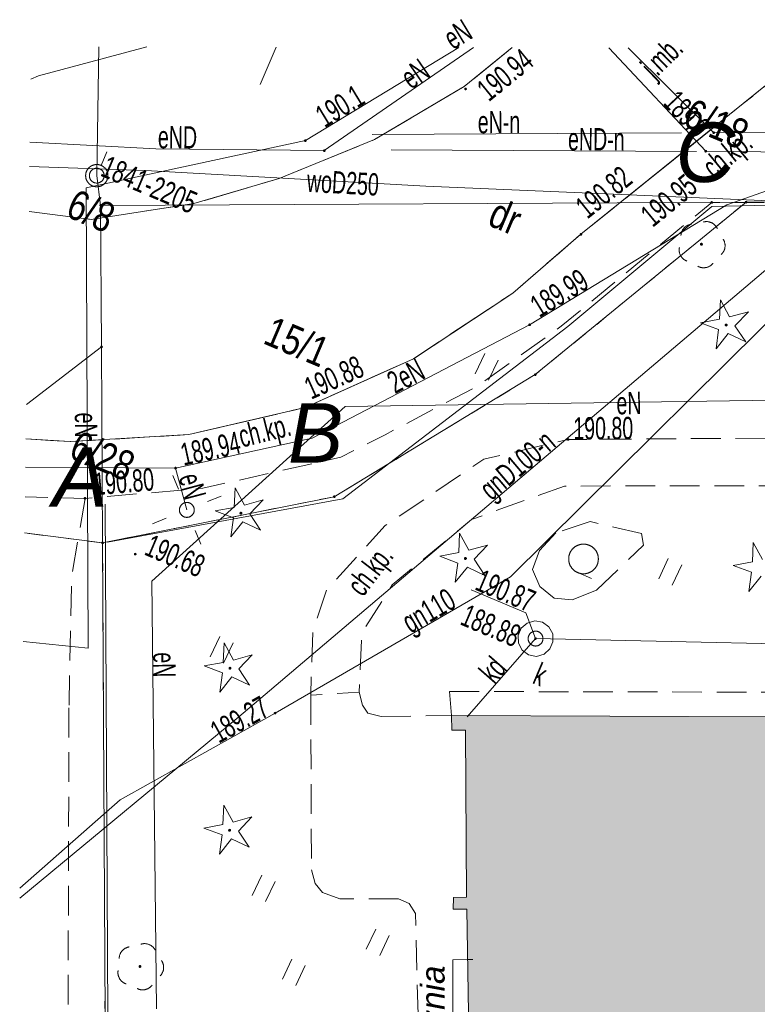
# Model space of a CAD drawing. Header units: centimetres. Extents: x -25572 to 23555, y -2435 to 15405.
# Tile 7 of 134: x -11583 to -9098, y 3947 to 7263. Entities that reach past the tile are written whole.
import ezdxf
from ezdxf.xclip import XClip

# ---------------------------------------------------------------- set-up
doc = ezdxf.new("R2010")
doc.units = ezdxf.units.CM
doc.header["$MEASUREMENT"] = 0
doc.header["$XCLIPFRAME"] = 0
for name, pattern in [('1.5_0.5', [200, 150, -50]), ('egug-500', [100, 50, -50]), ('mz1.0_0.5', [150, 100, -50])]:
    doc.linetypes.add(name, pattern=pattern)
for name, color, linetype, lineweight in [('1_500_mapa_zasadnicza_1530_2025_1_131-Punkt osnowy pomiarowej-Atr103_Nr_pióra__7', 7, 'Continuous', 18), ('1_500_mapa_zasadnicza_1530_2025_1_131-Punkt osnowy pomiarowej_Nr_pióra__7', 7, 'Continuous', 18), ('1_500_mapa_zasadnicza_1530_2025_1_202-punkt graniczny_Nr_pióra__7', 7, 'Continuous', 18), ('1_500_mapa_zasadnicza_1530_2025_1_210-oznaczenie konturu użytku gruntowego_Nr_pióra__3', 3, 'Continuous', 18), ('1_500_mapa_zasadnicza_1530_2025_1_211-numer działki ewidencyjnej_Nr_pióra__7', 7, 'Continuous', 18), ('1_500_mapa_zasadnicza_1530_2025_1_218-kontur użytku gruntowego_Nr_pióra__3', 3, 'Continuous', 18), ('1_500_mapa_zasadnicza_1530_2025_1_219-działka ewidencyjna_Nr_pióra__7', 7, 'Continuous', 18), ('1_500_mapa_zasadnicza_1530_2025_1_312-budynek ewidencyjny_Nr_pióra__7', 7, 'Continuous', 18), ('1_500_mapa_zasadnicza_1530_2025_1_940-Trawnik symb. poj._Nr_pióra__7', 7, 'Continuous', 18), ('1_500_mapa_zasadnicza_1530_2025_1_940-Trawnik symb._Nr_pióra__7', 7, 'Continuous', 18), ('1_500_mapa_zasadnicza_1530_2025_1_941-Zakrzewienie symb. poj._Nr_pióra__7', 7, 'Continuous', 18), ('1_500_mapa_zasadnicza_1530_2025_1_chodnik (powierzchnia)-Atr17_Nr_pióra__7', 7, 'Continuous', 18), ('1_500_mapa_zasadnicza_1530_2025_1_chodnik (powierzchnia)_Nr_pióra__7', 7, 'Continuous', 18), ('1_500_mapa_zasadnicza_1530_2025_1_drzewo iglaste (punkt)_Nr_pióra__94', 94, 'Continuous', 18), ('1_500_mapa_zasadnicza_1530_2025_1_drzewo liściaste (punkt)_Nr_pióra__94', 94, 'Continuous', 18), ('1_500_mapa_zasadnicza_1530_2025_1_jezdnia (powierzchnia)-Atr17_Nr_pióra__7', 7, 'Continuous', 18), ('1_500_mapa_zasadnicza_1530_2025_1_jezdnia (powierzchnia)_Nr_pióra__7', 7, 'Continuous', 18), ('1_500_mapa_zasadnicza_1530_2025_1_komora podziemna - przewód kanalizacyjny (powierzchnia)_Nr_pióra__34', 34, 'Continuous', 18), ('1_500_mapa_zasadnicza_1530_2025_1_krawężnik (linia)_Nr_pióra__7', 7, 'Continuous', 18), ('1_500_mapa_zasadnicza_1530_2025_1_latarnia (punkt)_Nr_pióra__7', 7, 'Continuous', 18), ('1_500_mapa_zasadnicza_1530_2025_1_ogrodzenie trwałe (linia)_Nr_pióra__7', 7, 'Continuous', 18), ('1_500_mapa_zasadnicza_1530_2025_1_przewód elektroenergetyczny (linia)-Atr1_Nr_pióra__1', 1, 'Continuous', 18), ('1_500_mapa_zasadnicza_1530_2025_1_przewód elektroenergetyczny (linia)_Nr_pióra__1', 1, 'Continuous', 18), ('1_500_mapa_zasadnicza_1530_2025_1_przewód gazowy (linia)-Atr1_Nr_pióra__7', 7, 'Continuous', 18), ('1_500_mapa_zasadnicza_1530_2025_1_przewód gazowy (linia)_Nr_pióra__40', 40, 'Continuous', 18), ('1_500_mapa_zasadnicza_1530_2025_1_przewód kanalizacyjny (linia)-Atr1_Nr_pióra__34', 34, 'Continuous', 18), ('1_500_mapa_zasadnicza_1530_2025_1_przewód kanalizacyjny (linia)_Nr_pióra__34', 34, 'Continuous', 18), ('1_500_mapa_zasadnicza_1530_2025_1_przewód wodociągowy (linia)-Atr1_Nr_pióra__5', 5, 'Continuous', 18), ('1_500_mapa_zasadnicza_1530_2025_1_przewód wodociągowy (linia)_Nr_pióra__5', 5, 'Continuous', 18), ('1_500_mapa_zasadnicza_1530_2025_1_punkt o określonej wysokości (sieć elektroenergetyczna)-Atr2_Nr_pióra__1', 1, 'Continuous', 18), ('1_500_mapa_zasadnicza_1530_2025_1_punkt o określonej wysokości (sieć elektroenergetyczna)_Nr_pióra__1', 1, 'Continuous', 18), ('1_500_mapa_zasadnicza_1530_2025_1_punkt o określonej wysokości (sieć gazowa)-Atr2_Nr_pióra__40', 40, 'Continuous', 18), ('1_500_mapa_zasadnicza_1530_2025_1_punkt o określonej wysokości (sieć gazowa)_Nr_pióra__40', 40, 'Continuous', 18), ('1_500_mapa_zasadnicza_1530_2025_1_punkt o określonej wysokości (sieć kanalizacyjna)-Atr2_Nr_pióra__34', 34, 'Continuous', 18), ('1_500_mapa_zasadnicza_1530_2025_1_punkt o określonej wysokości (sieć kanalizacyjna)-Atr2_Nr_pióra__7', 7, 'Continuous', 18), ('1_500_mapa_zasadnicza_1530_2025_1_punkt o określonej wysokości (sieć kanalizacyjna)-Atr3_Nr_pióra__34', 34, 'Continuous', 18), ('1_500_mapa_zasadnicza_1530_2025_1_punkt o określonej wysokości (sieć kanalizacyjna)_Nr_pióra__34', 34, 'Continuous', 18), ('1_500_mapa_zasadnicza_1530_2025_1_punkt wysokościowy sztuczny-Atr2_Nr_pióra__7', 7, 'Continuous', 18), ('1_500_mapa_zasadnicza_1530_2025_1_rura ochronna - przewód elektroenergetyczny (linia)_Nr_pióra__1', 1, 'Continuous', 18), ('1_500_mapa_zasadnicza_1530_2025_1_Wstawianie ramki sekcyjnej z opisem_Nr_pióra__7', 7, 'Continuous', 18), ('1_500_mapa_zasadnicza_1530_2025_1_właz okrągły - siec kanalizacyjna (punkt)-Atr17_Nr_pióra__7', 7, 'Continuous', 18), ('1_500_mapa_zasadnicza_1530_2025_1_właz okrągły - siec kanalizacyjna (punkt)_Nr_pióra__7', 7, 'Continuous', 18), ('Nowe_199-Z Wymiary i opisy_Nr_pióra__20', 1, 'Continuous', 13), ('Nowe_199-Z Wymiary i opisy_Nr_pióra__21', 7, 'Continuous', 25), ('Nowe_220-A Ściany_Nr_pióra__41', 7, 'Continuous', 15), ('Nowe_220-A Ściany_Nr_pióra__60', 230, 'Continuous', 13)]:
    doc.layers.add(name, color=color, linetype=linetype, lineweight=lineweight)
for name, color, linetype in [('1_500_mapa_zasadnicza_1530_2025_1_203-punkt graniczny', 7, 'Continuous'), ('1_500_mapa_zasadnicza_1530_2025_1_punkt wysokościowy sztuczny', 7, 'Continuous'), ('820-G Rysunki Obrazki', 7, 'Continuous')]:
    doc.layers.add(name, color=color, linetype=linetype)
doc.layers.add('Nowe_220-A Ściany_Nr_pióra__102', color=7, linetype='Continuous', lineweight=5, true_color=0xcccccc)
doc.styles.add('STYL_AUTOMATYCZNY_1', font='arial.ttf', dxfattribs={"width": 0.63})
doc.styles.add('STYL_AUTOMATYCZNY_2', font='arial.ttf', dxfattribs={"width": 0.79})
doc.styles.add('STYL_AUTOMATYCZNY_3', font='arial.ttf', dxfattribs={"width": 0.667})
doc.styles.add('STYL_AUTOMATYCZNY_5', font='arial.ttf')
doc.linetypes.add('902-500', pattern='A,0,[2,Lwowska architektura1.Shx,S=5.952381,R=0,X=0,Y=9.71445e-17],-750,0', length=750)
doc.linetypes.add('LINIA TERENU', pattern='A,0,[3,Lwowska architektura1.Shx,S=0.396825,R=0,X=0,Y=0],-50,0', length=50)

# ---------------------------------------------------------------- blocks, each defined once
blk = doc.blocks.new('Rysunek_1_1', base_point=(-995247015.5, -194970081.6))
at = {"layer": '1_500_mapa_zasadnicza_1530_2025_1_203-punkt graniczny', "linetype": 'Continuous', "lineweight": 0, "true_color": 0x000000}
for points in [[(-11306.5, 6636, 1), (-11314.8, 6639.5, 1)], [(-9131.7, 6646.6, 1), (-9140, 6650.1, 1)], [(-11303.6, 6159, 1), (-11311.9, 6162.5, 1)], [(-9841.9, 6065.8, 1), (-9850.2, 6069.3, 1)], [(-10519.2, 5654.6, 1), (-10527.5, 5658.2, 1)], [(-11299.9, 5499.1, 1), (-11308.2, 5502.7, 1)]]:
    blk.add_hatch(color=18, dxfattribs=at).paths.add_polyline_path(points)
at = {"layer": '1_500_mapa_zasadnicza_1530_2025_1_drzewo iglaste (punkt)_Nr_pióra__94', "linetype": 'Continuous', "lineweight": 18}
for points in [[(-9198.1, 6232.7, 1), (-9207.4, 6236.6, 1)], [(-10833.4, 5598.9, 1), (-10842.6, 5602.8, 1)], [(-10076.9, 5446.4, 1), (-10086.1, 5450.3, 1)], [(-10870.2, 5076.8, 1), (-10879.4, 5080.7, 1)], [(-10871.5, 4531, 1), (-10880.7, 4534.9, 1)]]:
    blk.add_hatch(color=94, dxfattribs=at).paths.add_polyline_path(points)
at = {"layer": '1_500_mapa_zasadnicza_1530_2025_1_drzewo liściaste (punkt)_Nr_pióra__94', "linetype": 'Continuous', "lineweight": 18}
for points in [[(-9281.6, 6504.6, 1), (-9290.6, 6508.9, 1)], [(-11173.5, 4072.5, 1), (-11182.7, 4076.4, 1)]]:
    blk.add_hatch(color=94, dxfattribs=at).paths.add_polyline_path(points)
at = {"layer": '1_500_mapa_zasadnicza_1530_2025_1_punkt o określonej wysokości (sieć elektroenergetyczna)_Nr_pióra__1', "linetype": 'Continuous', "lineweight": 18}
for points in [[(-9240.9, 6880.8, 1), (-9249.2, 6884.4, 1)], [(-10616.7, 6853.9, 1), (-10625, 6857.4, 1)], [(-10552.7, 6820.3, 1), (-10561, 6823.8, 1)], [(-9267.5, 6818.2, 1), (-9275.8, 6821.8, 1)], [(-9860.9, 6233.5, 1), (-9869.2, 6237.1, 1)], [(-11054, 5751.1, 1), (-11062.3, 5754.6, 1)], [(-11054, 5751.1, 1), (-11062.3, 5754.6, 1)]]:
    blk.add_hatch(color=1, dxfattribs=at).paths.add_polyline_path(points)
at = {"layer": '1_500_mapa_zasadnicza_1530_2025_1_punkt o określonej wysokości (sieć gazowa)_Nr_pióra__40', "linetype": 'Continuous', "lineweight": 18}
blk.add_hatch(color=40, dxfattribs=at).paths.add_polyline_path([(-10718.7, 4925.7, 1), (-10727, 4929.2, 1)])
at = {"layer": '1_500_mapa_zasadnicza_1530_2025_1_punkt o określonej wysokości (sieć kanalizacyjna)_Nr_pióra__34', "linetype": 'Continuous', "lineweight": 18}
blk.add_hatch(color=34, dxfattribs=at).paths.add_polyline_path([(-9841, 5176.9, 1), (-9849.2, 5180.4, 1)])
at = {"layer": '1_500_mapa_zasadnicza_1530_2025_1_punkt wysokościowy sztuczny', "linetype": 'Continuous', "lineweight": 0, "true_color": 0x000000}
for points in [[(-10076.9, 7027.9, 1), (-10085.2, 7031.4, 1)], [(-9247.3, 6645.6, 1), (-9255.6, 6649.2, 1)], [(-9688.2, 6538.3, 1), (-9696.5, 6541.8, 1)], [(-10617.8, 5955, 1), (-10626.1, 5958.5, 1)], [(-9731.5, 5847.3, 1), (-9739.7, 5850.8, 1)], [(-11359.1, 5649.1, 1), (-11367.3, 5652.7, 1)], [(-11190, 5461.2, 1), (-11198.3, 5464.7, 1)]]:
    blk.add_hatch(color=18, dxfattribs=at).paths.add_polyline_path(points)
at = {"layer": '1_500_mapa_zasadnicza_1530_2025_1_131-Punkt osnowy pomiarowej_Nr_pióra__7', "color": 7, "linetype": 'Continuous', "lineweight": 18}
blk.add_line((-11309, 6772.3), (-11289.5, 6818.3), dxfattribs=at)
blk.add_circle((-11323.7, 6737.7), 37.5, dxfattribs=at)
at = {"layer": '1_500_mapa_zasadnicza_1530_2025_1_202-punkt graniczny_Nr_pióra__7', "color": 7, "linetype": 'Continuous', "lineweight": 18}
blk.add_circle((-11323.7, 6737.7), 25, dxfattribs=at)
at = {"layer": '1_500_mapa_zasadnicza_1530_2025_1_218-kontur użytku gruntowego_Nr_pióra__3', "color": 3, "linetype": 'egug-500', "lineweight": 18, "flags": 128}
for points in [[(-9135.9, 6648.4), (-9846.1, 6067.6)], [(-7406.3, 6656.7), (-9135.9, 6648.4)], [(-9846.1, 6067.6), (-10523.4, 5656.4)], [(-10523.4, 5656.4), (-11304.1, 5500.9)], [(-11304.1, 5500.9), (-11566.8, 5534.2)], [(-11295.8, 3907.1), (-11304.1, 5500.9)]]:
    blk.add_lwpolyline(points, dxfattribs=at)
at = {"layer": '1_500_mapa_zasadnicza_1530_2025_1_219-działka ewidencyjna_Nr_pióra__7', "color": 7, "linetype": 'Continuous', "lineweight": 18, "flags": 128}
for points in [[(-11323.7, 6737.7), (-11316.7, 7172)], [(-11323.7, 6737.7), (-11310.7, 6637.7)], [(-11310.7, 6637.7), (-9135.9, 6648.4)], [(-11307.7, 6160.7), (-11310.7, 6637.7)], [(-9846.1, 6067.6), (-9135.9, 6648.4)], [(-7406.3, 6656.7), (-9135.9, 6648.4)], [(-11307.7, 6160.7), (-11560.9, 5966.9)], [(-11307.7, 6160.7), (-11304.1, 5500.9)], [(-10523.4, 5656.4), (-9846.1, 6067.6)], [(-11304.1, 5500.9), (-10523.4, 5656.4)], [(-11566.8, 5534.2), (-11304.1, 5500.9)], [(-11295.8, 3907.1), (-11304.1, 5500.9)]]:
    blk.add_lwpolyline(points, dxfattribs=at)
at = {"layer": '1_500_mapa_zasadnicza_1530_2025_1_312-budynek ewidencyjny_Nr_pióra__7', "color": 7, "linetype": 'Continuous', "lineweight": 18, "flags": 128}
for points in [[(-10127.8, 4919.4), (-8528.1, 4913.3)], [(-10126.9, 4870.2), (-10127.8, 4919.4)], [(-10081.2, 4870.3), (-10126.9, 4870.2)], [(-10077.4, 4308.2), (-10081.2, 4870.3)], [(-10123.2, 4266.8), (-10121.7, 4306.4)], [(-10121.7, 4306.4), (-10077.4, 4308.2)], [(-10077.1, 4267.9), (-10123.2, 4266.8)], [(-10066.4, 3637.7), (-10077.1, 4267.9)]]:
    blk.add_lwpolyline(points, dxfattribs=at)
at = {"layer": '1_500_mapa_zasadnicza_1530_2025_1_940-Trawnik symb. poj._Nr_pióra__7', "color": 7, "linetype": 'Continuous', "lineweight": 18}
for p, q in [((-10048.5, 6070.4), (-10016.5, 6138.2)), ((-10003.3, 6049), (-9971.3, 6116.8)), ((-9430, 5380), (-9398, 5447.8)), ((-9384.7, 5358.7), (-9352.7, 5426.5)), ((-10941.5, 5117.4), (-10909.5, 5185.2)), ((-10896.3, 5096.1), (-10864.3, 5163.9))]:
    blk.add_line(p, q, dxfattribs=at)
at = {"layer": '1_500_mapa_zasadnicza_1530_2025_1_940-Trawnik symb._Nr_pióra__7', "color": 7, "linetype": 'Continuous', "lineweight": 18}
for p, q in [((-10799.8, 4313.9), (-10767.8, 4381.8)), ((-10754.6, 4292.6), (-10722.6, 4360.4)), ((-10415.6, 4132.7), (-10383.6, 4200.5)), ((-10370.4, 4111.4), (-10338.4, 4179.2)), ((-10698.3, 4031.2), (-10666.3, 4099)), ((-10653.1, 4009.9), (-10621.1, 4077.7))]:
    blk.add_line(p, q, dxfattribs=at)
at = {"layer": '1_500_mapa_zasadnicza_1530_2025_1_941-Zakrzewienie symb. poj._Nr_pióra__7', "color": 7, "linetype": 'Continuous', "lineweight": 18}
blk.add_line((-9703.1, 5400.8), (-9657, 5381.3), dxfattribs=at)
blk.add_circle((-9683.5, 5446.8), 50, dxfattribs=at)
at = {"layer": '1_500_mapa_zasadnicza_1530_2025_1_chodnik (powierzchnia)_Nr_pióra__7', "color": 7, "linetype": 'mz1.0_0.5', "lineweight": 18, "flags": 128}
for points in [[(-11562.5, 5851.2), (-11413.7, 5841.8), (-11013.7, 5865.4), (-10621.9, 5956.7), (-10256.7, 6121.2), (-9921.9, 6342), (-9692.4, 6540.1), (-9145, 6980.3), (-8984.6, 7109.9), (-8830.7, 7106.6), (-8750.4, 7047.5), (-8586.8, 6846.7), (-8778.7, 6647.9), (-9251.4, 6647.4), (-9758.6, 6230.3), (-10042.1, 6028), (-10352.3, 5865.2), (-10501.7, 5789.5), (-10578.6, 5772.1), (-10966.5, 5684.7), (-11363.2, 5650.9), (-11565.1, 5655.7)], [(-8580.2, 5000.6), (-8586.4, 5600.6), (-8620.4, 5663.9), (-8691.3, 5694), (-9747.8, 5692.4), (-10060.6, 5579.6), (-10327.8, 5359.5), (-10430.7, 5198.9), (-10439.6, 4998.5), (-10602.6, 4988.3), (-10595.9, 5203.8), (-10549.4, 5341.6), (-10351.5, 5559.6), (-10019.1, 5782.5), (-9735.6, 5849.1), (-8596.1, 5856.8)], [(-11363.2, 5650.9), (-11408.7, 5382.3), (-11417.3, 4947.2)], [(-9660.5, 5572.8), (-9776.4, 5535.1)], [(-9488.6, 5532.5), (-9660.5, 5572.8)], [(-9776.4, 5535.1), (-9831.4, 5474.8)], [(-9481.2, 5493.5), (-9488.6, 5532.5)], [(-9831.4, 5474.8), (-9855.2, 5411)], [(-9640.2, 5341.5), (-9481.2, 5493.5)], [(-9855.2, 5411), (-9830.5, 5353.8)], [(-9830.5, 5353.8), (-9781.9, 5314.8)], [(-9721.5, 5308.7), (-9640.2, 5341.5)], [(-9781.9, 5314.8), (-9721.5, 5308.7)], [(-10602.6, 4988.3), (-10600.2, 4399.6)], [(-10428.8, 4954.8), (-10439.6, 4998.5)], [(-10127.8, 4919.4), (-10134.6, 5000.5)], [(-10134.6, 5000.5), (-8527.5, 4996.7)], [(-11420.5, 3945.9), (-11417.3, 4947.2)], [(-10428.8, 4954.8), (-10410.1, 4927.3)], [(-10410.1, 4927.3), (-10365, 4915.8)], [(-10365, 4915.8), (-10127.8, 4919.4)], [(-10588, 4354.2), (-10600.2, 4399.6)], [(-10563.2, 4323.1), (-10588, 4354.2)], [(-10504.5, 4302.6), (-10563.2, 4323.1)], [(-10306.9, 4302.4), (-10504.5, 4302.6)], [(-10271.4, 4286.2), (-10306.9, 4302.4)], [(-10249.6, 4253.1), (-10271.4, 4286.2)], [(-10229.7, 3462.6), (-10249.6, 4253.1)]]:
    blk.add_lwpolyline(points, dxfattribs=at)
at = {"layer": '1_500_mapa_zasadnicza_1530_2025_1_drzewo iglaste (punkt)_Nr_pióra__94', "color": 94, "linetype": 'Continuous', "lineweight": 18}
for p, q in [((-9225.2, 6254.2), (-9222.3, 6319.6)), ((-9222.3, 6319.6), (-9191.1, 6262.1)), ((-9191.1, 6262.1), (-9128, 6279.6)), ((-9128, 6279.6), (-9173.1, 6232.1)), ((-9289.4, 6242.3), (-9225.2, 6254.2)), ((-9228.2, 6219.4), (-9289.4, 6242.3)), ((-9236.7, 6154.5), (-9228.2, 6219.4)), ((-9196, 6205.7), (-9236.7, 6154.5)), ((-9137, 6177.6), (-9196, 6205.7)), ((-9173.1, 6232.1), (-9137, 6177.6)), ((-10860.5, 5620.5), (-10857.6, 5685.9)), ((-10857.6, 5685.9), (-10826.4, 5628.4)), ((-10826.4, 5628.4), (-10763.3, 5645.9)), ((-10763.3, 5645.9), (-10808.4, 5598.4)), ((-10924.7, 5608.5), (-10860.5, 5620.5)), ((-10863.5, 5585.6), (-10924.7, 5608.5)), ((-10872, 5520.8), (-10863.5, 5585.6)), ((-10831.3, 5571.9), (-10872, 5520.8)), ((-10772.3, 5543.9), (-10831.3, 5571.9)), ((-10808.4, 5598.4), (-10772.3, 5543.9)), ((-10104, 5468), (-10101.1, 5533.3)), ((-10101.1, 5533.3), (-10069.9, 5475.9)), ((-10069.9, 5475.9), (-10006.8, 5493.4)), ((-10006.8, 5493.4), (-10051.9, 5445.9)), ((-9114.4, 5437.1), (-9111.6, 5502.5)), ((-9111.6, 5502.5), (-9080.3, 5445)), ((-10168.2, 5456), (-10104, 5468)), ((-10107, 5433.1), (-10168.2, 5456)), ((-10051.9, 5445.9), (-10015.8, 5391.3)), ((-10115.5, 5368.3), (-10107, 5433.1)), ((-10074.8, 5419.4), (-10115.5, 5368.3)), ((-10015.8, 5391.3), (-10074.8, 5419.4)), ((-9178.7, 5425.2), (-9114.4, 5437.1)), ((-9117.5, 5402.3), (-9178.7, 5425.2)), ((-9126, 5337.4), (-9117.5, 5402.3)), ((-9085.3, 5388.6), (-9126, 5337.4)), ((-10897.3, 5098.4), (-10894.4, 5163.8)), ((-10894.4, 5163.8), (-10863.2, 5106.3)), ((-10863.2, 5106.3), (-10800.1, 5123.8)), ((-10800.1, 5123.8), (-10845.1, 5076.3)), ((-10961.5, 5086.4), (-10897.3, 5098.4)), ((-10900.3, 5063.5), (-10961.5, 5086.4)), ((-10845.1, 5076.3), (-10809.1, 5021.8)), ((-10908.8, 4998.7), (-10900.3, 5063.5)), ((-10868.1, 5049.9), (-10908.8, 4998.7)), ((-10809.1, 5021.8), (-10868.1, 5049.9)), ((-10898.5, 4552.5), (-10895.6, 4617.9)), ((-10895.6, 4617.9), (-10864.4, 4560.5)), ((-10864.4, 4560.5), (-10801.4, 4577.9)), ((-10801.4, 4577.9), (-10846.4, 4530.4)), ((-10962.8, 4540.6), (-10898.5, 4552.5)), ((-10901.6, 4517.7), (-10962.8, 4540.6)), ((-10910, 4452.8), (-10901.6, 4517.7)), ((-10846.4, 4530.4), (-10810.3, 4475.9)), ((-10869.3, 4504), (-10910, 4452.8)), ((-10810.3, 4475.9), (-10869.3, 4504))]:
    blk.add_line(p, q, dxfattribs=at)
at = {"layer": '1_500_mapa_zasadnicza_1530_2025_1_drzewo liściaste (punkt)_Nr_pióra__94', "color": 94, "linetype": 'Continuous', "lineweight": 18}
for centre, start, end in [((-9315.2, 6534.2), 96.0505, 177.2905), ((-9269, 6542.9), 24.0145, 105.4705), ((-9246.4, 6501.8), 312.1945, 33.4345), ((-9321.2, 6487.5), 167.9635, 249.6135), ((-9278.7, 6467.4), 239.8715, 321.5215), ((-11162.5, 4111.3), 26.2875, 107.7435), ((-11208.2, 4100.7), 98.3235, 179.5635), ((-11138.3, 4071), 314.4675, 35.7075), ((-11212.4, 4053.8), 170.2365, 251.8865), ((-11169.1, 4035.5), 242.1445, 323.7945)]:
    blk.add_arc(centre, 40, start, end, dxfattribs=at)
at = {"layer": '1_500_mapa_zasadnicza_1530_2025_1_jezdnia (powierzchnia)_Nr_pióra__7', "color": 7, "linetype": '1.5_0.5', "lineweight": 18, "flags": 128}
for points in [[(-8914.9, 7167.4), (-8984.6, 7109.9), (-9145, 6980.3), (-9692.4, 6540.1), (-9921.9, 6342), (-10256.7, 6121.2), (-10621.9, 5956.7), (-11013.7, 5865.4), (-11413.7, 5841.8), (-11562.5, 5851.2)], [(-11552, 6617.3), (-11342.7, 6590.5), (-10996.5, 6643.5), (-10709.6, 6728.2), (-10388, 6859), (-10085.1, 7037.9), (-9923.5, 7169.3)]]:
    blk.add_lwpolyline(points, dxfattribs=at)
at = {"layer": '1_500_mapa_zasadnicza_1530_2025_1_komora podziemna - przewód kanalizacyjny (powierzchnia)_Nr_pióra__34', "color": 34, "linetype": 'Continuous', "lineweight": 18, "flags": 128}
blk.add_lwpolyline([(-9842.2, 5118.7), (-9868.5, 5123.4), (-9890.1, 5139.1), (-9902.8, 5162.9), (-9903.6, 5189.3), (-9893.4, 5213.2), (-9873.9, 5231), (-9847.9, 5238.5), (-9821.7, 5233.8), (-9800.1, 5218.2), (-9787.4, 5194.3), (-9786.6, 5167.9), (-9796.8, 5144), (-9816.3, 5126.2)], close=True, dxfattribs=at)
at = {"layer": '1_500_mapa_zasadnicza_1530_2025_1_krawężnik (linia)_Nr_pióra__7', "color": 7, "linetype": 'Continuous', "lineweight": 18, "flags": 128}
for points in [[(-11562.5, 5851.2), (-11413.7, 5841.8), (-11013.7, 5865.4), (-10621.9, 5956.7), (-10256.7, 6121.2), (-9921.9, 6342), (-9692.4, 6540.1), (-9145, 6980.3), (-8984.6, 7109.9), (-8914.9, 7167.4)], [(-9923.5, 7169.3), (-10085.1, 7037.9), (-10388, 6859), (-10709.6, 6728.2), (-10996.5, 6643.5), (-11342.7, 6590.5), (-11552, 6617.3)], [(-11545.9, 7062.4), (-11519.9, 7074.1), (-11155.4, 7171.7)]]:
    blk.add_lwpolyline(points, dxfattribs=at)
at = {"layer": '1_500_mapa_zasadnicza_1530_2025_1_latarnia (punkt)_Nr_pióra__7', "color": 7, "linetype": 'Continuous', "lineweight": 18}
for p, q in [((-11048.3, 5681.4), (-11067, 5727.7)), ((-10950.6, 5640), (-10904.3, 5658.7)), ((-11089.7, 5583.8), (-11136, 5565.1)), ((-10992, 5542.3), (-10973.3, 5496.1))]:
    blk.add_line(p, q, dxfattribs=at)
blk.add_circle((-11020.2, 5611.9), 25, dxfattribs=at)
at = {"layer": '1_500_mapa_zasadnicza_1530_2025_1_ogrodzenie trwałe (linia)_Nr_pióra__7', "color": 7, "linetype": '902-500', "lineweight": 18, "flags": 128}
for points in [[(-11288.1, 5502.8), (-10494.7, 5649.7), (-9736.1, 6229.5), (-9250.6, 6634), (-8775.8, 6644.5)], [(-11286.8, 3907.7), (-11295.6, 5630.9)]]:
    blk.add_lwpolyline(points, dxfattribs=at)
at = {"layer": '1_500_mapa_zasadnicza_1530_2025_1_przewód elektroenergetyczny (linia)_Nr_pióra__1', "color": 1, "linetype": 'Continuous', "lineweight": 18, "flags": 128}
for points in [[(-11563.8, 5756.1), (-11058.2, 5752.9), (-10598.4, 5853.3), (-9865.1, 6235.3), (-9200.3, 6639.8), (-8827.6, 6770.7), (-8611.2, 6771.3), (-8458.7, 6818.4), (-8005.6, 7165.6)], [(-10104, 7169.7), (-10620.8, 6855.7)], [(-10556.9, 6822), (-10054.1, 7169.6)], [(-9598.1, 7168.7), (-9271.6, 6820)], [(-9245.1, 6882.6), (-9532.8, 7168.5)], [(-9353, 6881.7), (-10395.8, 6876.5)], [(-6089.1, 6837.7), (-7386.7, 6851.5), (-8268.6, 6887.7), (-9245.1, 6882.6)], [(-10620.8, 6855.7), (-11359.6, 6696.5), (-11352.3, 5146.6), (-11571.8, 5168.8)], [(-11548.9, 6849.9), (-11124.5, 6828.2), (-10556.9, 6822)], [(-10332.1, 6824.4), (-9302.5, 6819)], [(-9271.6, 6820), (-8993.7, 6817.2), (-7443.5, 6791.9), (-6188.1, 6758), (-6137.9, 6773.7)], [(-10486.8, 5960.3), (-8429.7, 5990.4)], [(-10486.8, 5960.3), (-11138.3, 5371.9), (-11122.5, 3931.4)], [(-11058.2, 5752.9), (-11030.6, 5648.9), (-11020.2, 5611.9)]]:
    blk.add_lwpolyline(points, dxfattribs=at)
at = {"layer": '1_500_mapa_zasadnicza_1530_2025_1_przewód gazowy (linia)_Nr_pióra__40', "color": 40, "linetype": 'Continuous', "lineweight": 18, "flags": 128}
for points in [[(-11583.5, 4304.9), (-10845.3, 4915.3), (-8189.8, 7165.9)], [(-5055, 7159.8), (-5056.7, 7002.6), (-5085.3, 6994.1), (-5710.6, 6925.9), (-7321.6, 6899.9), (-7305.9, 6455.5), (-8260.8, 6447.7), (-8521.8, 6452), (-8843.3, 6462.3), (-9929.8, 5386.2), (-10722.9, 4927.4), (-11245.4, 4635.3), (-11583.1, 4338.4)]]:
    blk.add_lwpolyline(points, dxfattribs=at)
at = {"layer": '1_500_mapa_zasadnicza_1530_2025_1_przewód kanalizacyjny (linia)_Nr_pióra__34', "color": 34, "linetype": 'Continuous', "lineweight": 18, "flags": 128}
for points in [[(-9845.1, 5178.6), (-10075.1, 4915.5)], [(-6857.6, 5112.8), (-7249.3, 5121.5), (-8525.5, 5150.1), (-9845.1, 5178.6)]]:
    blk.add_lwpolyline(points, dxfattribs=at)
at = {"layer": '1_500_mapa_zasadnicza_1530_2025_1_przewód wodociągowy (linia)_Nr_pióra__5', "color": 5, "linetype": 'Continuous', "lineweight": 18, "flags": 128}
blk.add_lwpolyline([(-7330.3, 7164.3), (-8028.4, 6608.8), (-10214.3, 6702.8), (-11159.9, 6755.2), (-11550, 6768.3)], dxfattribs=at)
at = {"layer": '1_500_mapa_zasadnicza_1530_2025_1_punkt o określonej wysokości (sieć kanalizacyjna)-Atr2_Nr_pióra__7', "color": 7, "linetype": 'Continuous', "lineweight": 18, "flags": 128}
blk.add_lwpolyline([(-9845.1, 5178.6), (-9877.9, 5265.3), (-10061.8, 5343.3)], dxfattribs=at)
at = {"layer": '1_500_mapa_zasadnicza_1530_2025_1_rura ochronna - przewód elektroenergetyczny (linia)_Nr_pióra__1', "color": 1, "linetype": 'Continuous', "lineweight": 18, "flags": 128}
for points in [[(-11563.8, 5756.1), (-11058.2, 5752.9), (-10598.4, 5853.3), (-9865.1, 6235.3), (-9200.3, 6639.8), (-8827.6, 6770.7), (-8611.2, 6771.3), (-8458.7, 6818.4), (-8005.6, 7165.6)], [(-9271.6, 6820), (-9598.1, 7168.7)], [(-9245.1, 6882.6), (-9532.8, 7168.5)]]:
    blk.add_lwpolyline(points, dxfattribs=at)
at = {"layer": '1_500_mapa_zasadnicza_1530_2025_1_Wstawianie ramki sekcyjnej z opisem_Nr_pióra__7', "color": 7, "linetype": 'Continuous', "lineweight": 18, "flags": 128}
blk.add_lwpolyline([(-10772.9, 7045.1), (-10719.6, 7170.8)], dxfattribs=at)
at = {"layer": '1_500_mapa_zasadnicza_1530_2025_1_właz okrągły - siec kanalizacyjna (punkt)_Nr_pióra__7', "color": 7, "linetype": 'Continuous', "lineweight": 18}
blk.add_circle((-9845.1, 5178.6), 25, dxfattribs=at)
at = {"layer": '1_500_mapa_zasadnicza_1530_2025_1_131-Punkt osnowy pomiarowej-Atr103_Nr_pióra__7', "color": 7, "linetype": 'Continuous', "lineweight": 18, "insert": (-11315.5, 6737.6), "char_height": 75, "attachment_point": 7, "rotation": 337.0155, "style": 'STYL_AUTOMATYCZNY_3'}
blk.add_mtext('\\A1;{\\pql;\\fArial|b0|i0|c238|p0;\\W0.667000;1841-2205}', dxfattribs=at)
at = {"layer": '1_500_mapa_zasadnicza_1530_2025_1_210-oznaczenie konturu użytku gruntowego_Nr_pióra__3', "color": 3, "linetype": 'Continuous', "lineweight": 18, "insert": (-9972, 6665.2), "char_height": 100, "attachment_point": 1, "rotation": 337.0155, "style": 'STYL_AUTOMATYCZNY_2'}
blk.add_mtext('\\A1;{\\pql;\\fArial|b0|i0|c238|p0;\\W0.790000;dr}', dxfattribs=at)
at = {"layer": '1_500_mapa_zasadnicza_1530_2025_1_211-numer działki ewidencyjnej_Nr_pióra__7', "color": 7, "linetype": 'Continuous', "lineweight": 18, "char_height": 100, "rotation": 337.0155, "style": 'STYL_AUTOMATYCZNY_2'}
for s, insert, attachment_point in [('\\A1;{\\pql;\\fArial|b0|i0|c238|p0;\\W0.790000;6/18}', (-9314.6, 7000.1), 1), ('\\A1;{\\pql;\\fArial|b0|i0|c238|p0;\\W0.790000;6/8}', (-11393.9, 6694.8), 1), ('\\A1;{\\pql;\\fArial|b0|i0|c238|p0;\\W0.790000;15/1}', (-10768.1, 6173), 7), ('\\A1;{\\pql;\\fArial|b0|i0|c238|p0;\\W0.790000;6/28}', (-11383.4, 5882.1), 1)]:
    blk.add_mtext(s, dxfattribs=dict(at, insert=insert, attachment_point=attachment_point))
at = {"layer": '1_500_mapa_zasadnicza_1530_2025_1_chodnik (powierzchnia)-Atr17_Nr_pióra__7', "color": 7, "linetype": 'Continuous', "lineweight": 18, "char_height": 75, "style": 'STYL_AUTOMATYCZNY_1'}
for insert, attachment_point, rotation in [((-9259.7, 6745.3), 4, 39.4355), ((-10828.9, 5799.7), 7, 13.9545), ((-10409.3, 5302.2), 7, 52.4265)]:
    blk.add_mtext('\\A1;{\\pql;\\fArial|b0|i0|c238|p0;\\W0.630000;ch.kp.}', dxfattribs=dict(at, insert=insert, attachment_point=attachment_point, rotation=rotation))
at = {"layer": '1_500_mapa_zasadnicza_1530_2025_1_jezdnia (powierzchnia)-Atr17_Nr_pióra__7', "color": 7, "linetype": 'Continuous', "lineweight": 18, "insert": (-9428.9, 7043.7), "char_height": 75, "attachment_point": 7, "rotation": 44.2885, "style": 'STYL_AUTOMATYCZNY_1'}
blk.add_mtext('\\A1;{\\pql;\\fArial|b0|i0|c238|p0;\\W0.630000;j.mb.}', dxfattribs=at)
blk.add_mtext('\\A1;{\\pql;\\fArial|b0|i0|c238|p0;\\W0.630000;j.mb.}', dxfattribs=at)
at = {"layer": '1_500_mapa_zasadnicza_1530_2025_1_przewód elektroenergetyczny (linia)-Atr1_Nr_pióra__1', "color": 1, "linetype": 'Continuous', "lineweight": 18, "char_height": 75, "style": 'STYL_AUTOMATYCZNY_1'}
for s, insert, attachment_point, rotation in [('\\A1;{\\pql;\\fArial|b0|i0|c238|p0;\\W0.630000;eN}', (-10143, 7191.5), 4, 31.2815), ('\\A1;{\\pql;\\fArial|b0|i0|c238|p0;\\W0.630000;eN}', (-10143, 7191.5), 4, 31.2815), ('\\A1;{\\pql;\\fArial|b0|i0|c238|p0;\\W0.630000;eN}', (-10285.4, 7056.6), 4, 34.6505), ('\\A1;{\\pql;\\fArial|b0|i0|c238|p0;\\W0.630000;eN}', (-10285.4, 7056.6), 4, 34.6505), ('\\A1;{\\pql;\\fArial|b0|i0|c238|p0;\\W0.630000;eN-n}', (-10039.8, 6917.5), 4, 0.2865), ('\\A1;{\\pql;\\fArial|b0|i0|c238|p0;\\W0.630000;eND}', (-11117.6, 6867.2), 4, 359.3795), ('\\A1;{\\pql;\\fArial|b0|i0|c238|p0;\\W0.630000;eND-n}', (-9735.6, 6860.3), 4, 359.7055), ('\\A1;{\\pql;\\fArial|b0|i0|c238|p0;\\W0.630000;2eN}', (-10335.7, 6034.5), 4, 27.5115), ('\\A1;{\\pql;\\fArial|b0|i0|c238|p0;\\W0.630000;eN}', (-9572, 5932.6), 7, 0.8155), ('\\A1;{\\pql;\\fArial|b0|i0|c238|p0;\\W0.630000;eN}', (-11398.5, 5939.6), 7, 270.2715), ('\\A1;{\\pql;\\fArial|b0|i0|c238|p0;\\W0.630000;eN}', (-11012.3, 5732.3), 4, 284.8435), ('\\A1;{\\pql;\\fArial|b0|i0|c238|p0;\\W0.630000;eN}', (-11096.6, 5132.4), 4, 270.6265)]:
    blk.add_mtext(s, dxfattribs=dict(at, insert=insert, attachment_point=attachment_point, rotation=rotation))
at = {"layer": '1_500_mapa_zasadnicza_1530_2025_1_przewód gazowy (linia)-Atr1_Nr_pióra__7', "color": 7, "linetype": 'Continuous', "lineweight": 18, "char_height": 75, "attachment_point": 4, "style": 'STYL_AUTOMATYCZNY_1'}
for s, insert, rotation in [('\\A1;{\\pql;\\fArial|b0|i0|c238|p0;\\W0.630000;gnD100-n}', (-10010.1, 5660.9), 40.2815), ('\\A1;{\\pql;\\fArial|b0|i0|c238|p0;\\W0.630000;gn110}', (-10279.2, 5217.2), 30.0455)]:
    blk.add_mtext(s, dxfattribs=dict(at, insert=insert, rotation=rotation))
at = {"layer": '1_500_mapa_zasadnicza_1530_2025_1_przewód kanalizacyjny (linia)-Atr1_Nr_pióra__34', "color": 34, "linetype": 'Continuous', "lineweight": 18, "insert": (-10012, 5047), "char_height": 75, "attachment_point": 4, "rotation": 48.8395, "style": 'STYL_AUTOMATYCZNY_1'}
blk.add_mtext('\\A1;{\\pql;\\fArial|b0|i0|c238|p0;\\W0.630000;kd}', dxfattribs=at)
at = {"layer": '1_500_mapa_zasadnicza_1530_2025_1_przewód wodociągowy (linia)-Atr1_Nr_pióra__5', "color": 5, "linetype": 'Continuous', "lineweight": 18, "insert": (-10617.1, 6682.3), "char_height": 75, "attachment_point": 7, "rotation": 356.8145, "style": 'STYL_AUTOMATYCZNY_1'}
blk.add_mtext('\\A1;{\\pql;\\fArial|b0|i0|c238|p0;\\W0.630000;woD250}', dxfattribs=at)
at = {"layer": '1_500_mapa_zasadnicza_1530_2025_1_punkt o określonej wysokości (sieć elektroenergetyczna)-Atr2_Nr_pióra__1', "color": 1, "linetype": 'Continuous', "lineweight": 18, "char_height": 75, "attachment_point": 4, "style": 'STYL_AUTOMATYCZNY_1'}
for s, insert, rotation in [('\\A1;{\\pql;\\fArial|b0|i0|c238|p0;\\W0.630000;190.1}', (-10574.9, 6929.2), 31.2815), ('\\A1;{\\pql;\\fArial|b0|i0|c238|p0;\\W0.630000;189.9}', (-9391.4, 7005.2), 313.1155), ('\\A1;{\\pql;\\fArial|b0|i0|c238|p0;\\W0.630000;189.99}', (-9851.2, 6289.8), 31.3235), ('\\A1;{\\pql;\\fArial|b0|i0|c238|p0;\\W0.630000;189.94}', (-11039.1, 5796.9), 12.3265)]:
    blk.add_mtext(s, dxfattribs=dict(at, insert=insert, rotation=rotation))
at = {"layer": '1_500_mapa_zasadnicza_1530_2025_1_punkt o określonej wysokości (sieć gazowa)-Atr2_Nr_pióra__40', "color": 40, "linetype": 'Continuous', "lineweight": 18, "insert": (-10930.5, 4856.5), "char_height": 75, "attachment_point": 4, "rotation": 29.2075, "style": 'STYL_AUTOMATYCZNY_1'}
blk.add_mtext('\\A1;{\\pql;\\fArial|b0|i0|c238|p0;\\W0.630000;189.27}', dxfattribs=at)
at = {"layer": '1_500_mapa_zasadnicza_1530_2025_1_punkt o określonej wysokości (sieć kanalizacyjna)-Atr2_Nr_pióra__34', "color": 34, "linetype": 'Continuous', "lineweight": 18, "insert": (-10053.7, 5344), "char_height": 75, "attachment_point": 7, "rotation": 337.0155, "style": 'STYL_AUTOMATYCZNY_1'}
blk.add_mtext('\\A1;{\\pql;\\fArial|b0|i0|c238|p0;\\W0.630000;190.87}', dxfattribs=at)
at = {"layer": '1_500_mapa_zasadnicza_1530_2025_1_punkt o określonej wysokości (sieć kanalizacyjna)-Atr3_Nr_pióra__34', "color": 34, "linetype": 'Continuous', "lineweight": 18, "insert": (-10103.5, 5226.6), "char_height": 75, "attachment_point": 7, "rotation": 337.0155, "style": 'STYL_AUTOMATYCZNY_1'}
blk.add_mtext('\\A1;{\\pql;\\fArial|b0|i0|c238|p0;\\W0.630000;188.88}', dxfattribs=at)
at = {"layer": '1_500_mapa_zasadnicza_1530_2025_1_punkt wysokościowy sztuczny-Atr2_Nr_pióra__7', "color": 7, "linetype": 'Continuous', "lineweight": 18, "char_height": 75, "style": 'STYL_AUTOMATYCZNY_1'}
for s, insert, attachment_point, rotation in [('\\A1;{\\pql;\\fArial|b0|i0|c238|p0;\\W0.630000;190.94}', (-10001.9, 6983.9), 7, 39.1105), ('\\A1;{\\pql;\\fArial|b0|i0|c238|p0;\\W0.630000;190.82}', (-9669.8, 6588.9), 7, 38.8085), ('\\A1;{\\pql;\\fArial|b0|i0|c238|p0;\\W0.630000;190.95}', (-9473.7, 6590.1), 4, 39.4355), ('\\A1;{\\pql;\\fArial|b0|i0|c238|p0;\\W0.630000;190.88}', (-10600.8, 5981.8), 7, 24.2405), ('\\A1;{\\pql;\\fArial|b0|i0|c238|p0;\\W0.630000;190.80}', (-9718.2, 5923.9), 1, 0.3855), ('\\A1;{\\pql;\\fArial|b0|i0|c238|p0;\\W0.630000;190.80}', (-11328.9, 5660.3), 7, 4.8675), ('\\A1;{\\pql;\\fArial|b0|i0|c238|p0;\\W0.630000;190.68}', (-11167.5, 5461.5), 7, 337.0155)]:
    blk.add_mtext(s, dxfattribs=dict(at, insert=insert, attachment_point=attachment_point, rotation=rotation))
at = {"layer": '1_500_mapa_zasadnicza_1530_2025_1_właz okrągły - siec kanalizacyjna (punkt)-Atr17_Nr_pióra__7', "color": 7, "linetype": 'Continuous', "lineweight": 18, "insert": (-9859, 5029.5), "char_height": 75, "attachment_point": 7, "rotation": 337.0155, "style": 'STYL_AUTOMATYCZNY_1'}
blk.add_mtext('\\A1;{\\pql;\\fArial|b0|i0|c238|p0;\\W0.630000;k}', dxfattribs=at)

msp = doc.modelspace()

# ---------------------------------------------------------------- hatches: boundary and pattern name
at = {"layer": 'Nowe_220-A Ściany_Nr_pióra__102', "linetype": 'Continuous', "lineweight": 0, "true_color": 0x333333}
msp.add_hatch(color=250, dxfattribs=at).paths.add_polyline_path([(-10066.4, 3637.7), (-10077.1, 4267.9), (-10123.2, 4266.8), (-10121.7, 4306.4), (-10077.4, 4308.2), (-10081.2, 4870.3), (-10126.9, 4870.2), (-10127.8, 4919.4), (-8528.1, 4913.3), (-8521.5, 5415.6), (-7245.7, 5414.3), (-7252.2, 4917.4), (-5441.2, 4912.9), (-5436.2, 3629)])

# ---------------------------------------------------------------- linework, layer by layer
at = {"layer": 'Nowe_220-A Ściany_Nr_pióra__41', "color": 7, "linetype": 'Continuous', "lineweight": 15, "flags": 128}
msp.add_lwpolyline([(-10066.4, 3637.7), (-10077.1, 4267.9), (-10123.2, 4266.8), (-10121.7, 4306.4), (-10077.4, 4308.2), (-10081.2, 4870.3), (-10126.9, 4870.2), (-10127.8, 4919.4), (-8528.1, 4913.3), (-8521.5, 5415.6), (-7245.7, 5414.3), (-7252.2, 4917.4), (-5441.2, 4912.9), (-5436.2, 3629)], close=True, dxfattribs=at)
at = {"layer": 'Nowe_220-A Ściany_Nr_pióra__60', "color": 230, "linetype": 'LINIA TERENU', "lineweight": 13}
msp.add_lwpolyline([(-10074.2, 4097.9), (-10124.2, 4097), (-10124.2, 3302.6), (-7306.2, 3302.6), (-7306.5, 3145.6)], dxfattribs=at)
at = {"layer": 'Nowe_220-A Ściany_Nr_pióra__60', "color": 230, "linetype": 'Continuous', "lineweight": 13}
msp.add_lwpolyline([(-10056.4, 4098.2), (-10074.2, 4097.9)], dxfattribs=at)

# ---------------------------------------------------------------- block references
at = {"layer": '820-G Rysunki Obrazki', "color": 151, "linetype": 'Continuous', "lineweight": 13, "true_color": 0x80c2ff}
ref = msp.add_blockref('Rysunek_1_1', (-995247015.5, -194970081.6), dxfattribs=at)
XClip(ref).set_block_clipping_path([(-13683.2006825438, 2023.5423510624), (-4792.6506466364, -1747.4318888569), (-1614.3232170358, 5745.8781274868), (-10504.8732529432, 9516.8523674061)])

# ---------------------------------------------------------------- texts
at = {"layer": 'Nowe_199-Z Wymiary i opisy_Nr_pióra__20', "color": 1, "linetype": 'Continuous', "lineweight": 13, "insert": (-10231.6, 3537.1), "char_height": 80, "attachment_point": 1, "rotation": 90, "line_spacing_factor": 0.941017, "style": 'STYL_AUTOMATYCZNY_5'}
msp.add_mtext('\\A1;{\\pql;\\fArial|b0|i1|c238|p0;\\W1.000000;eN - tężnia\\P\\pql;\\fArial|b0|i1|c238|p0;\\W1.000000;dł. 39m}', dxfattribs=at)
at = {"layer": 'Nowe_199-Z Wymiary i opisy_Nr_pióra__21', "color": 7, "linetype": 'Continuous', "lineweight": 25, "char_height": 200, "attachment_point": 2, "style": 'STYL_AUTOMATYCZNY_5'}
for s, insert in [('\\A1;{\\pqc;\\fArial|b0|i1|c238|p0;\\W1.000000;C}', (-9272.5, 6916.3)), ('\\A1;{\\pqc;\\fArial|b0|i1|c238|p0;\\W1.000000;B}', (-10586.3, 5971.1)), ('\\A1;{\\pqc;\\fArial|b0|i1|c238|p0;\\W1.000000;A}', (-11379.6, 5822.5))]:
    msp.add_mtext(s, dxfattribs=dict(at, insert=insert))

doc.saveas('drawing.dxf')
